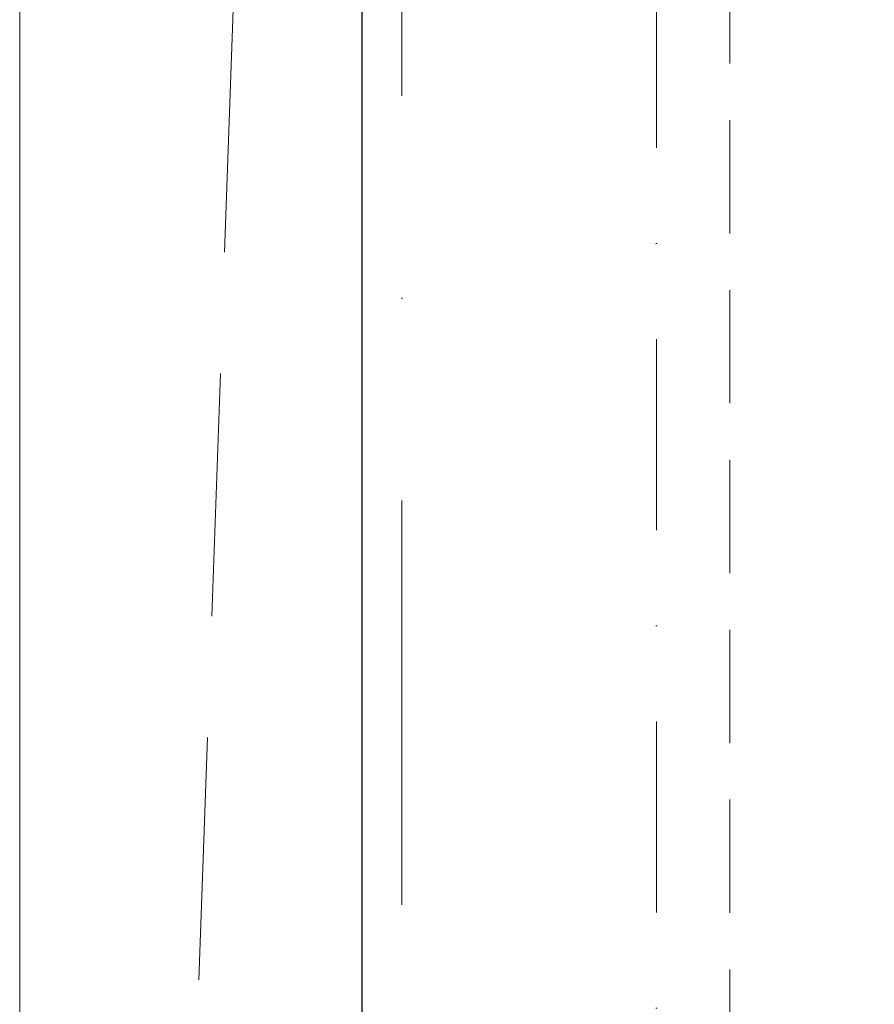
# Model space of a CAD drawing. Header units: millimetres. Extents: x 213386 to 459888, y 74252 to 208052.
# Tile 187 of 256: x 373477 to 374148, y 185361 to 186134. Entities that reach past the tile are written whole.
import ezdxf

# ---------------------------------------------------------------- set-up
doc = ezdxf.new("R2010")
doc.units = ezdxf.units.MM
for name, pattern in [('CK_Čerchovaná 50', [6, 3, -1.5, 0, -1.5]), ('ČERCHOVANÁ', [25.4, 12.7, -6.35, 0, -6.35]), ('ČÁRKOVANÁ', [19.05, 12.7, -6.35])]:
    doc.linetypes.add(name, pattern=pattern)
doc.layers.get('Defpoints').update_dxf_attribs({"color": 255, "lineweight": 0})
for name, color, linetype, lineweight in [('NOVA', 255, 'Continuous', 0), ('OSY', 255, 'Continuous', 0), ('TENKA', 255, 'Continuous', 0)]:
    doc.layers.add(name, color=color, linetype=linetype, lineweight=lineweight)
doc.styles.add('CS-ROMANS', font='romans.shx', dxfattribs={"width": 0.75, "oblique": 5})
doc.dimstyles.new('A_KÓTA_50', dxfattribs={"dimtxt": 110, "dimasz": 2, "dimexe": 100, "dimexo": 1500, "dimgap": 40, "dimtad": 1, "dimrnd": 1, "dimdsep": 46, "dimtxsty": 'CS-ROMANS', "dimblk": 'KOT_CARA20', "dimcen": 45, "dimse1": 1, "dimse2": 1, "dimclrd": 256, "dimclre": 256, "dimclrt": 256, "dimadec": 0, "dimazin": 0, "dimtfac": 1, "dimtix": 1, "dimtmove": 2, "dimatfit": 3, "dimldrblk": 'OBLIQUE', "dimfxl": 100, "dimtolj": 1, "dimarcsym": 0})

# ---------------------------------------------------------------- blocks, each defined once
blk = doc.blocks.new('KOT_CARA20')
for p, q in [((0, 20), (0, -20)), ((0, 0), (14.14, 14.14)), ((0, 0), (-14.14, -14.14))]:
    blk.add_line(p, q)
blk = doc.blocks.new('*D3950')
at = {"lineweight": -2, "transparency": 16777216}
blk.add_line((373745.55, 181384.15), (373745.55, 202680.15), dxfattribs=at)
at = {"layer": 'Defpoints', "color": 0, "transparency": 16777216}
for p in [(373428.86, 202682.15), (373745.55, 202682.15), (373010.82, 181382.15)]:
    blk.add_point(p, dxfattribs=at)
at = {"lineweight": -2, "transparency": 16777216, "xscale": 2, "yscale": 2, "zscale": 2}
for p, rotation in [((373745.55, 202682.15), 90), ((373745.55, 181382.15), 270)]:
    blk.add_blockref('KOT_CARA20', p, dxfattribs=dict(at, rotation=rotation))
at = {"transparency": 16777216, "insert": (373643.05, 192725.83), "char_height": 110, "attachment_point": 5, "rotation": 90, "style": 'CS-ROMANS'}
blk.add_mtext('\\A1;21300', dxfattribs=at)
blk = doc.blocks.new('_OBLIQUE')
at = {"color": 0, "linetype": 'ByBlock', "ltscale": 15}
blk.add_line((-0.5, -0.5), (0.5, 0.5), dxfattribs=at)

msp = doc.modelspace()

# ---------------------------------------------------------------- linework, layer by layer
at = {"layer": 'NOVA', "linetype": 'ČÁRKOVANÁ', "ltscale": 15}
msp.add_line((373476.638, 181382.154), (374226.638, 202682.154), dxfattribs=at)
at = {"layer": 'NOVA'}
msp.add_line((373476.638, 180632.154), (373476.638, 196574.654), dxfattribs=at)
at = {"layer": 'NOVA', "ltscale": 5}
msp.add_line((373476.638, 180632.154), (373476.638, 196574.654), dxfattribs=at)
at = {"layer": 'OSY', "linetype": 'ČERCHOVANÁ', "ltscale": 25}
msp.add_line((373776.638, 204809.563), (373776.638, 179734.916), dxfattribs=at)
at = {"layer": 'TENKA', "linetype": 'CK_Čerchovaná 50', "ltscale": 50}
msp.add_line((373976.638, 182732.154), (373976.638, 186932.154), dxfattribs=at)
at = {"layer": 'TENKA', "linetype": 'ČÁRKOVANÁ', "ltscale": 7}
msp.add_lwpolyline([(374034.138, 203432.154), (399176.638, 203432.154), (399176.638, 180632.154), (374034.138, 180632.154)], close=True, dxfattribs=at)
at = {"layer": 'TENKA', "ltscale": 20}
msp.add_lwpolyline([(373476.638, 184869.654), (373476.638, 186994.654)], close=True, dxfattribs=at)

# ---------------------------------------------------------------- dimensions: what is measured, and where the dimension line sits
dim = msp.add_linear_dim(base=(373745.548, 202682.154), p1=(373010.825, 181382.154), p2=(373428.861, 202682.154), angle=90, dimstyle='A_KÓTA_50')
dim.commit()
dim.dimension.update_dxf_attribs({"geometry": '*D3950', "text_midpoint": (373643.048, 192725.83), "dimtype": 160})

doc.saveas('drawing.dxf')
